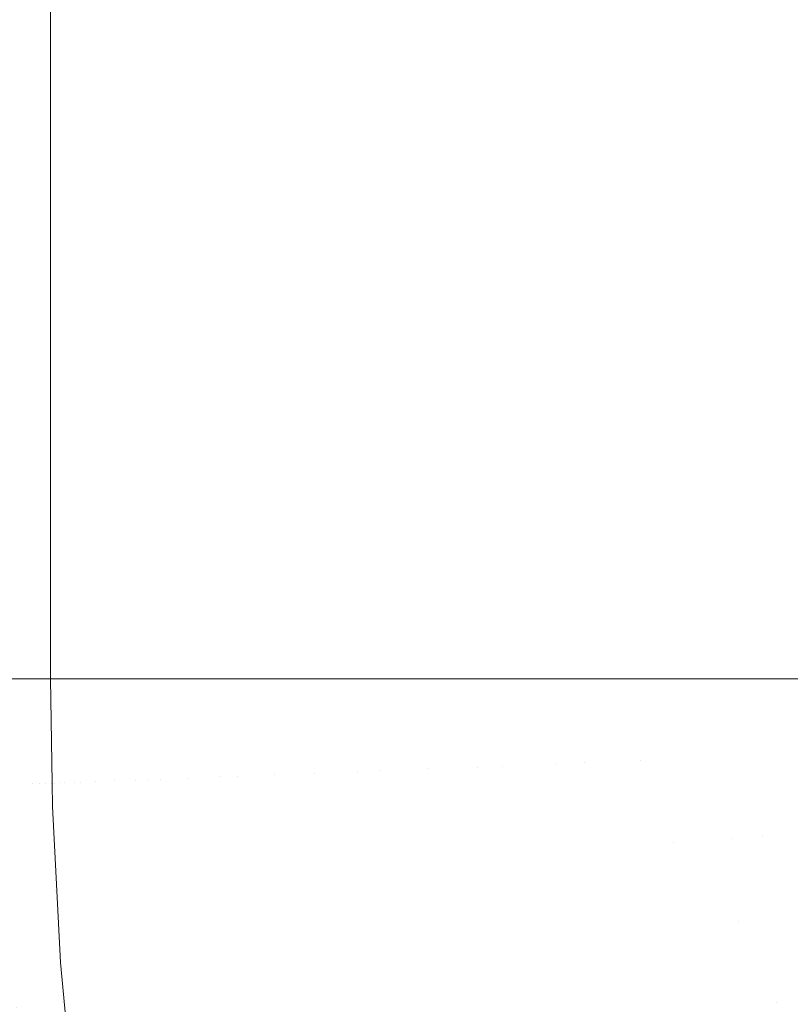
# Model space of a CAD drawing. Header units: centimetres. Extents: x -21.6 to 22.7, y 3.4 to 5.2.
# Tile 128 of 256: x -6.7109 to -6.664, y 3.8804 to 3.9403. Entities that reach past the tile are written whole.
import ezdxf

# ---------------------------------------------------------------- set-up
doc = ezdxf.new("R2010")
doc.units = ezdxf.units.CM
doc.header["$LTSCALE"] = 2.54
doc.layers.add('Lucido design-1', color=7, linetype='Continuous')

# ---------------------------------------------------------------- blocks, each defined once
blk = doc.blocks.new('Gruppo-4-1')
at = {"color": 7, "linetype": 'Continuous', "lineweight": 9}
for points in [[(-21.503423, 5.100212, -1872.215514), (-21.503423, 3.500212, -1872.215514), (22.630348, 3.500212, -1872.215514), (22.630348, 5.100212, -1872.215514)], [(-6.709051, 3.900212, -1872.915514), (-6.709051, 5.100212, -1872.915514), (-6.709051, 5.100212, -1872.715514), (-6.709051, 3.900212, -1872.715514)]]:
    blk.add_3dface(points, dxfattribs=at)
for points, invisible_edges in [([(-6.711645, 5.100212, -1872.940302), (-6.710731, 5.100212, -1872.935513), (-6.710731, 3.900212, -1872.935513), (-6.711532, 3.900212, -1872.939708)], 10), ([(-6.710731, 5.100212, -1872.935513), (-6.710009, 5.100212, -1872.930647), (-6.710009, 3.900212, -1872.930647), (-6.71026, 3.900212, -1872.932339)], 10), ([(-6.71026, 3.900212, -1872.932339), (-6.710731, 3.900212, -1872.935513), (-6.710731, 5.100212, -1872.935513)], 10), ([(-6.709486, 5.100212, -1872.925722), (-6.709486, 3.900212, -1872.925722), (-6.710009, 3.900212, -1872.930647), (-6.710009, 5.100212, -1872.930647)], 5), ([(-6.709486, 5.100212, -1872.925722), (-6.709166, 5.100212, -1872.920759), (-6.709166, 3.900212, -1872.920759), (-6.70946, 3.900212, -1872.925326)], 10), ([(-6.70946, 3.900212, -1872.925326), (-6.709486, 3.900212, -1872.925722), (-6.709486, 5.100212, -1872.925722)], 10), ([(-6.709121, 3.900212, -1872.918687), (-6.709166, 3.900212, -1872.920759), (-6.709166, 5.100212, -1872.920759), (-6.70912, 5.100212, -1872.918638)], 10), ([(-6.70912, 5.100212, -1872.918638), (-6.709051, 5.100212, -1872.915514), (-6.709051, 3.900212, -1872.915514), (-6.709121, 3.900212, -1872.918687)], 8), ([(-6.709018, 3.900212, -1872.713295), (-6.709051, 3.900212, -1872.715514), (-6.709051, 5.100212, -1872.715514), (-6.709005, 5.100212, -1872.71239)], 8), ([(-6.709005, 5.100212, -1872.71239), (-6.708998, 5.100212, -1872.711934), (-6.708998, 3.900212, -1872.711934), (-6.709018, 3.900212, -1872.713295)], 10), ([(-6.70884, 3.900212, -1872.708801), (-6.708998, 3.900212, -1872.711934), (-6.708998, 5.100212, -1872.711934), (-6.708864, 5.100212, -1872.709271)], 10), ([(-6.708864, 5.100212, -1872.709271), (-6.708747, 5.100212, -1872.706965), (-6.708747, 3.900212, -1872.706965), (-6.70884, 3.900212, -1872.708801)], 10), ([(-6.708747, 5.100212, -1872.706965), (-6.708293, 5.100212, -1872.702031), (-6.708293, 3.900212, -1872.702031), (-6.708497, 3.900212, -1872.704245)], 10), ([(-6.708497, 3.900212, -1872.704245), (-6.708747, 3.900212, -1872.706965), (-6.708747, 5.100212, -1872.706965)], 10), ([(-6.707972, 3.900212, -1872.699639), (-6.708293, 3.900212, -1872.702031), (-6.708293, 5.100212, -1872.702031), (-6.708018, 5.100212, -1872.699987)], 10), ([(-6.708018, 5.100212, -1872.699987), (-6.707638, 5.100212, -1872.697152), (-6.707638, 3.900212, -1872.697152), (-6.707972, 3.900212, -1872.699639)], 10), ([(-6.707258, 3.900212, -1872.694997), (-6.707638, 3.900212, -1872.697152), (-6.707638, 5.100212, -1872.697152), (-6.707065, 5.100212, -1872.693901)], 10), ([(-6.707065, 5.100212, -1872.693901), (-6.70679, 5.100212, -1872.692345), (-6.70679, 3.900212, -1872.692345), (-6.707258, 3.900212, -1872.694997)], 10), ([(-6.706349, 3.900212, -1872.690336), (-6.70679, 3.900212, -1872.692345), (-6.70679, 5.100212, -1872.692345), (-6.706473, 5.100212, -1872.690903)], 10), ([(-6.706473, 5.100212, -1872.690903), (-6.705754, 5.100212, -1872.687628), (-6.705754, 3.900212, -1872.687628), (-6.706349, 3.900212, -1872.690336)], 10), ([(-6.70524, 3.900212, -1872.685673), (-6.705754, 3.900212, -1872.687628), (-6.705754, 5.100212, -1872.687628), (-6.705066, 5.100212, -1872.685015)], 10), ([(-6.705066, 5.100212, -1872.685015), (-6.70454, 5.100212, -1872.683015), (-6.70454, 3.900212, -1872.683015), (-6.70524, 3.900212, -1872.685673)], 10), ([(-6.70454, 5.100212, -1872.683015), (-6.703155, 5.100212, -1872.67852), (-6.703155, 3.900212, -1872.67852), (-6.703927, 3.900212, -1872.681025)], 10), ([(-6.703927, 3.900212, -1872.681025), (-6.70454, 3.900212, -1872.683015), (-6.70454, 5.100212, -1872.683015)], 10), ([(-6.702408, 3.900212, -1872.67641), (-6.703155, 3.900212, -1872.67852), (-6.703155, 5.100212, -1872.67852), (-6.702442, 5.100212, -1872.676507)], 10), ([(-6.702442, 5.100212, -1872.676507), (-6.70161, 5.100212, -1872.674157), (-6.70161, 3.900212, -1872.674157), (-6.702408, 3.900212, -1872.67641)], 10), ([(-6.70161, 5.100212, -1872.674157), (-6.699916, 5.100212, -1872.669934), (-6.699916, 3.900212, -1872.669934), (-6.700684, 3.900212, -1872.671849)], 10), ([(-6.700684, 3.900212, -1872.671849), (-6.70161, 3.900212, -1872.674157), (-6.70161, 5.100212, -1872.674157)], 10), ([(-6.698756, 3.900212, -1872.667359), (-6.699916, 3.900212, -1872.669934), (-6.699916, 5.100212, -1872.669934), (-6.699254, 5.100212, -1872.668464)], 10), ([(-6.699254, 5.100212, -1872.668464), (-6.698082, 5.100212, -1872.665861), (-6.698082, 3.900212, -1872.665861), (-6.698756, 3.900212, -1872.667359)], 10), ([(-6.69612, 3.900212, -1872.661946), (-6.697723, 3.900212, -1872.665144), (-6.698082, 5.100212, -1872.665861), (-6.696847, 5.100212, -1872.663397)], 10), ([(-6.697723, 3.900212, -1872.665144), (-6.698082, 3.900212, -1872.665861), (-6.698082, 5.100212, -1872.665861)], 10), ([(-6.696847, 5.100212, -1872.663397), (-6.69612, 5.100212, -1872.661946), (-6.69612, 3.900212, -1872.661946)], 10), ([(-6.69612, 5.100212, -1872.661946), (-6.694041, 5.100212, -1872.658192), (-6.694041, 3.900212, -1872.658192), (-6.695487, 3.900212, -1872.660802)], 10), ([(-6.695487, 3.900212, -1872.660802), (-6.69612, 3.900212, -1872.661946), (-6.69612, 5.100212, -1872.661946)], 10), ([(-6.693059, 3.900212, -1872.65658), (-6.694041, 3.900212, -1872.658192), (-6.694041, 5.100212, -1872.658192), (-6.692875, 5.100212, -1872.656279)], 10), ([(-6.692875, 5.100212, -1872.656279), (-6.691855, 5.100212, -1872.654605), (-6.691855, 3.900212, -1872.654605), (-6.693059, 3.900212, -1872.65658)], 10), ([(-6.691855, 5.100212, -1872.654605), (-6.689573, 5.100212, -1872.651187), (-6.689573, 3.900212, -1872.651187), (-6.690446, 3.900212, -1872.652495)], 10), ([(-6.690446, 3.900212, -1872.652495), (-6.691855, 3.900212, -1872.654605), (-6.691855, 5.100212, -1872.654605)], 10), ([(-6.689077, 3.900212, -1872.650508), (-6.689573, 5.100212, -1872.651187), (-6.688541, 5.100212, -1872.649773)], 9), ([(-6.689077, 3.900212, -1872.650508), (-6.689573, 3.900212, -1872.651187), (-6.689573, 5.100212, -1872.651187)], 10), ([(-6.688541, 5.100212, -1872.649773), (-6.687203, 5.100212, -1872.647939), (-6.687203, 3.900212, -1872.647939), (-6.689077, 3.900212, -1872.650508)], 10), ([(-6.687203, 5.100212, -1872.647939), (-6.684757, 5.100212, -1872.644862), (-6.684757, 3.900212, -1872.644862), (-6.686194, 3.900212, -1872.64667)], 10), ([(-6.686194, 3.900212, -1872.64667), (-6.687203, 3.900212, -1872.647939), (-6.687203, 5.100212, -1872.647939)], 10), ([(-6.684757, 5.100212, -1872.644862), (-6.682241, 5.100212, -1872.641955), (-6.682241, 3.900212, -1872.641955), (-6.683153, 3.900212, -1872.643009)], 10), ([(-6.683153, 3.900212, -1872.643009), (-6.684757, 3.900212, -1872.644862), (-6.684757, 5.100212, -1872.644862)], 10), ([(-6.681577, 3.900212, -1872.64125), (-6.682241, 5.100212, -1872.641955), (-6.680721, 5.100212, -1872.64034)], 9), ([(-6.681577, 3.900212, -1872.64125), (-6.682241, 3.900212, -1872.641955), (-6.682241, 5.100212, -1872.641955)], 10), ([(-6.680721, 5.100212, -1872.64034), (-6.679665, 5.100212, -1872.639217), (-6.679665, 3.900212, -1872.639217), (-6.681577, 3.900212, -1872.64125)], 10), ([(-6.679665, 5.100212, -1872.639217), (-6.677035, 5.100212, -1872.636645), (-6.677035, 3.900212, -1872.636645), (-6.678311, 3.900212, -1872.637892)], 10), ([(-6.678311, 3.900212, -1872.637892), (-6.679665, 3.900212, -1872.639217), (-6.679665, 5.100212, -1872.639217)], 10), ([(-6.67457, 3.900212, -1872.634421), (-6.676636, 3.900212, -1872.636285), (-6.677035, 5.100212, -1872.636645), (-6.675795, 5.100212, -1872.635526)], 10), ([(-6.676636, 3.900212, -1872.636285), (-6.677035, 3.900212, -1872.636645), (-6.677035, 5.100212, -1872.636645)], 10), ([(-6.675795, 5.100212, -1872.635526), (-6.67457, 5.100212, -1872.634421), (-6.67457, 3.900212, -1872.634421)], 10), ([(-6.67457, 5.100212, -1872.634421), (-6.671856, 5.100212, -1872.632161), (-6.671856, 3.900212, -1872.632161), (-6.673175, 3.900212, -1872.633259)], 10), ([(-6.673175, 3.900212, -1872.633259), (-6.67457, 3.900212, -1872.634421), (-6.67457, 5.100212, -1872.634421)], 10), ([(-6.669106, 3.900212, -1872.63006), (-6.671412, 3.900212, -1872.631822), (-6.671856, 5.100212, -1872.632161), (-6.670772, 5.100212, -1872.631333)], 10), ([(-6.671412, 3.900212, -1872.631822), (-6.671856, 3.900212, -1872.632161), (-6.671856, 5.100212, -1872.632161)], 10), ([(-6.670772, 5.100212, -1872.631333), (-6.669106, 5.100212, -1872.63006), (-6.669106, 3.900212, -1872.63006)], 10), ([(-6.669106, 5.100212, -1872.63006), (-6.666325, 5.100212, -1872.628114), (-6.666325, 3.900212, -1872.628114), (-6.667797, 3.900212, -1872.629144)], 10), ([(-6.667797, 3.900212, -1872.629144), (-6.669106, 3.900212, -1872.63006), (-6.669106, 5.100212, -1872.63006)], 10), ([(-6.666325, 5.100212, -1872.628114), (-6.663517, 5.100212, -1872.626319), (-6.663517, 3.900212, -1872.626319), (-6.665964, 3.900212, -1872.627884)], 10), ([(-6.665964, 3.900212, -1872.627884), (-6.666325, 3.900212, -1872.628114), (-6.666325, 5.100212, -1872.628114)], 10), ([(-6.711436, 3.89377, -1872.939711), (-6.711532, 3.900212, -1872.939708), (-6.710731, 3.900212, -1872.935513), (-6.710727, 3.893797, -1872.935985)], 13), ([(-6.710152, 3.893819, -1872.932342), (-6.710727, 3.893797, -1872.935985), (-6.710731, 3.900212, -1872.935513)], 11), ([(-6.710731, 3.900212, -1872.935513), (-6.71026, 3.900212, -1872.932339), (-6.710152, 3.893819, -1872.932342)], 10), ([(-6.710152, 3.893819, -1872.932342), (-6.71026, 3.900212, -1872.932339), (-6.710009, 3.900212, -1872.930647)], 9), ([(-6.710009, 3.900212, -1872.930647), (-6.709703, 3.893836, -1872.928788), (-6.710152, 3.893819, -1872.932342)], 11), ([(-6.709703, 3.893836, -1872.928788), (-6.710009, 3.900212, -1872.930647), (-6.709486, 3.900212, -1872.925722)], 9), ([(-6.709486, 3.900212, -1872.925722), (-6.709369, 3.893849, -1872.925326), (-6.709703, 3.893836, -1872.928788)], 11), ([(-6.709486, 3.900212, -1872.925722), (-6.70946, 3.900212, -1872.925326), (-6.709369, 3.893849, -1872.925326)], 10), ([(-6.709369, 3.893849, -1872.925326), (-6.70946, 3.900212, -1872.925326), (-6.709166, 3.900212, -1872.920759), (-6.70914, 3.893858, -1872.921959)], 13), ([(-6.70901, 3.893863, -1872.918688), (-6.70914, 3.893858, -1872.921959), (-6.709166, 3.900212, -1872.920759)], 11), ([(-6.709166, 3.900212, -1872.920759), (-6.709121, 3.900212, -1872.918687), (-6.70901, 3.893863, -1872.918688)], 10), ([(-6.70901, 3.893863, -1872.918688), (-6.709121, 3.900212, -1872.918687), (-6.709051, 3.900212, -1872.915514), (-6.708949, 3.893865, -1872.915514)], 9), ([(-6.708949, 3.893865, -1872.915514), (-6.709051, 3.900212, -1872.915514), (-6.709051, 3.900212, -1872.715514), (-6.708949, 3.893865, -1872.715514)], 8), ([(-6.708949, 3.893865, -1872.715514), (-6.709051, 3.900212, -1872.715514), (-6.709018, 3.900212, -1872.713295)], 8), ([(-6.708947, 3.893865, -1872.713294), (-6.709018, 3.900212, -1872.713295), (-6.708998, 3.900212, -1872.711934)], 9), ([(-6.709018, 3.900212, -1872.713295), (-6.708947, 3.893865, -1872.713294), (-6.708949, 3.893865, -1872.715514)], 11), ([(-6.70878, 3.893872, -1872.7088), (-6.708885, 3.893868, -1872.711056), (-6.708998, 3.900212, -1872.711934), (-6.70884, 3.900212, -1872.708801)], 11), ([(-6.708998, 3.900212, -1872.711934), (-6.708885, 3.893868, -1872.711056), (-6.708947, 3.893865, -1872.713294)], 11), ([(-6.70878, 3.893872, -1872.7088), (-6.70884, 3.900212, -1872.708801), (-6.708747, 3.900212, -1872.706965)], 9), ([(-6.708747, 3.900212, -1872.706965), (-6.708632, 3.893877, -1872.706529), (-6.70878, 3.893872, -1872.7088)], 11), ([(-6.708438, 3.893885, -1872.704243), (-6.708632, 3.893877, -1872.706529), (-6.708747, 3.900212, -1872.706965), (-6.708497, 3.900212, -1872.704245)], 11), ([(-6.708438, 3.893885, -1872.704243), (-6.708497, 3.900212, -1872.704245), (-6.708293, 3.900212, -1872.702031)], 9), ([(-6.708293, 3.900212, -1872.702031), (-6.708199, 3.893894, -1872.701944), (-6.708438, 3.893885, -1872.704243)], 11), ([(-6.708199, 3.893894, -1872.701944), (-6.708293, 3.900212, -1872.702031), (-6.707972, 3.900212, -1872.699639)], 9), ([(-6.707972, 3.900212, -1872.699639), (-6.707914, 3.893905, -1872.699636), (-6.708199, 3.893894, -1872.701944)], 11), ([(-6.707972, 3.900212, -1872.699639), (-6.707638, 3.900212, -1872.697152), (-6.707581, 3.893917, -1872.697318)], 10), ([(-6.707581, 3.893917, -1872.697318), (-6.707914, 3.893905, -1872.699636), (-6.707972, 3.900212, -1872.699639)], 11), ([(-6.7072, 3.893932, -1872.694993), (-6.707581, 3.893917, -1872.697318), (-6.707638, 3.900212, -1872.697152)], 11), ([(-6.707638, 3.900212, -1872.697152), (-6.707258, 3.900212, -1872.694997), (-6.7072, 3.893932, -1872.694993)], 10), ([(-6.707258, 3.900212, -1872.694997), (-6.70679, 3.900212, -1872.692345), (-6.70677, 3.893948, -1872.692664), (-6.7072, 3.893932, -1872.694993)], 14), ([(-6.70629, 3.893967, -1872.690331), (-6.70677, 3.893948, -1872.692664), (-6.70679, 3.900212, -1872.692345)], 11), ([(-6.70679, 3.900212, -1872.692345), (-6.706349, 3.900212, -1872.690336), (-6.70629, 3.893967, -1872.690331)], 10), ([(-6.706349, 3.900212, -1872.690336), (-6.705754, 3.900212, -1872.687628), (-6.705761, 3.893987, -1872.687998), (-6.70629, 3.893967, -1872.690331)], 14), ([(-6.705181, 3.894009, -1872.685667), (-6.705761, 3.893987, -1872.687998), (-6.705754, 3.900212, -1872.687628)], 11), ([(-6.705754, 3.900212, -1872.687628), (-6.70524, 3.900212, -1872.685673), (-6.705181, 3.894009, -1872.685667)], 10), ([(-6.70524, 3.900212, -1872.685673), (-6.70454, 3.900212, -1872.683015), (-6.70455, 3.894033, -1872.683339), (-6.705181, 3.894009, -1872.685667)], 14), ([(-6.703868, 3.894059, -1872.681018), (-6.70455, 3.894033, -1872.683339), (-6.70454, 3.900212, -1872.683015)], 11), ([(-6.70454, 3.900212, -1872.683015), (-6.703927, 3.900212, -1872.681025), (-6.703868, 3.894059, -1872.681018)], 10), ([(-6.703927, 3.900212, -1872.681025), (-6.703155, 3.900212, -1872.67852), (-6.703135, 3.894087, -1872.678705)], 10), ([(-6.703135, 3.894087, -1872.678705), (-6.703868, 3.894059, -1872.681018), (-6.703927, 3.900212, -1872.681025)], 11), ([(-6.70235, 3.894117, -1872.676402), (-6.703135, 3.894087, -1872.678705), (-6.703155, 3.900212, -1872.67852)], 11), ([(-6.703155, 3.900212, -1872.67852), (-6.702408, 3.900212, -1872.67641), (-6.70235, 3.894117, -1872.676402)], 10), ([(-6.70235, 3.894117, -1872.676402), (-6.702408, 3.900212, -1872.67641), (-6.70161, 3.900212, -1872.674157)], 9), ([(-6.70161, 3.900212, -1872.674157), (-6.701514, 3.894149, -1872.674113), (-6.70235, 3.894117, -1872.676402)], 11), ([(-6.70161, 3.900212, -1872.674157), (-6.700684, 3.900212, -1872.671849), (-6.700626, 3.894183, -1872.67184)], 10), ([(-6.700626, 3.894183, -1872.67184), (-6.701514, 3.894149, -1872.674113), (-6.70161, 3.900212, -1872.674157)], 11), ([(-6.700626, 3.894183, -1872.67184), (-6.700684, 3.900212, -1872.671849), (-6.699916, 3.900212, -1872.669934)], 9), ([(-6.699916, 3.900212, -1872.669934), (-6.699687, 3.894219, -1872.669585), (-6.700626, 3.894183, -1872.67184)], 11), ([(-6.698697, 3.894257, -1872.66735), (-6.699687, 3.894219, -1872.669585), (-6.699916, 3.900212, -1872.669934), (-6.698756, 3.900212, -1872.667359)], 11), ([(-6.698697, 3.894257, -1872.66735), (-6.698756, 3.900212, -1872.667359), (-6.698082, 3.900212, -1872.665861)], 9), ([(-6.698082, 3.900212, -1872.665861), (-6.697657, 3.894297, -1872.665138), (-6.698697, 3.894257, -1872.66735)], 11), ([(-6.698082, 3.900212, -1872.665861), (-6.697723, 3.900212, -1872.665144), (-6.697657, 3.894297, -1872.665138)], 10), ([(-6.696566, 3.894338, -1872.662952), (-6.697657, 3.894297, -1872.665138), (-6.697723, 3.900212, -1872.665144), (-6.69612, 3.900212, -1872.661946)], 11), ([(-6.695427, 3.894382, -1872.660793), (-6.696566, 3.894338, -1872.662952), (-6.69612, 3.900212, -1872.661946)], 11), ([(-6.69612, 3.900212, -1872.661946), (-6.695487, 3.900212, -1872.660802), (-6.695427, 3.894382, -1872.660793)], 10), ([(-6.694238, 3.894427, -1872.658665), (-6.695427, 3.894382, -1872.660793), (-6.695487, 3.900212, -1872.660802), (-6.694041, 3.900212, -1872.658192)], 11), ([(-6.693002, 3.894474, -1872.656569), (-6.694238, 3.894427, -1872.658665), (-6.694041, 3.900212, -1872.658192)], 11), ([(-6.694041, 3.900212, -1872.658192), (-6.693059, 3.900212, -1872.65658), (-6.693002, 3.894474, -1872.656569)], 10), ([(-6.693002, 3.894474, -1872.656569), (-6.693059, 3.900212, -1872.65658), (-6.691855, 3.900212, -1872.654605)], 9), ([(-6.691855, 3.900212, -1872.654605), (-6.691718, 3.894523, -1872.654508), (-6.693002, 3.894474, -1872.656569)], 11), ([(-6.691855, 3.900212, -1872.654605), (-6.690446, 3.900212, -1872.652495), (-6.690389, 3.894574, -1872.652484), (-6.691718, 3.894523, -1872.654508)], 14), ([(-6.690389, 3.894574, -1872.652484), (-6.690446, 3.900212, -1872.652495), (-6.689573, 3.900212, -1872.651187)], 9), ([(-6.689573, 3.900212, -1872.651187), (-6.689015, 3.894627, -1872.6505), (-6.690389, 3.894574, -1872.652484)], 11), ([(-6.689573, 3.900212, -1872.651187), (-6.689077, 3.900212, -1872.650508), (-6.689015, 3.894627, -1872.6505)], 10), ([(-6.689077, 3.900212, -1872.650508), (-6.687203, 3.900212, -1872.647939), (-6.687597, 3.894681, -1872.648557), (-6.689015, 3.894627, -1872.6505)], 14), ([(-6.686137, 3.894737, -1872.646657), (-6.687597, 3.894681, -1872.648557), (-6.687203, 3.900212, -1872.647939)], 11), ([(-6.687203, 3.900212, -1872.647939), (-6.686194, 3.900212, -1872.64667), (-6.686137, 3.894737, -1872.646657)], 10), ([(-6.686137, 3.894737, -1872.646657), (-6.686194, 3.900212, -1872.64667), (-6.684757, 3.900212, -1872.644862)], 9), ([(-6.684757, 3.900212, -1872.644862), (-6.684636, 3.894794, -1872.644803), (-6.686137, 3.894737, -1872.646657)], 11), ([(-6.684636, 3.894794, -1872.644803), (-6.684757, 3.900212, -1872.644862), (-6.683153, 3.900212, -1872.643009), (-6.683096, 3.894853, -1872.642997)], 13), ([(-6.683096, 3.894853, -1872.642997), (-6.683153, 3.900212, -1872.643009), (-6.682241, 3.900212, -1872.641955)], 9), ([(-6.682241, 3.900212, -1872.641955), (-6.681518, 3.894913, -1872.641239), (-6.683096, 3.894853, -1872.642997)], 11), ([(-6.682241, 3.900212, -1872.641955), (-6.681577, 3.900212, -1872.64125), (-6.681518, 3.894913, -1872.641239)], 10), ([(-6.681518, 3.894913, -1872.641239), (-6.681577, 3.900212, -1872.64125), (-6.679665, 3.900212, -1872.639217), (-6.679904, 3.894975, -1872.639533)], 13), ([(-6.678256, 3.895038, -1872.637879), (-6.679904, 3.894975, -1872.639533), (-6.679665, 3.900212, -1872.639217)], 11), ([(-6.679665, 3.900212, -1872.639217), (-6.678311, 3.900212, -1872.637892), (-6.678256, 3.895038, -1872.637879)], 10), ([(-6.678256, 3.895038, -1872.637879), (-6.678311, 3.900212, -1872.637892), (-6.677035, 3.900212, -1872.636645)], 9), ([(-6.677035, 3.900212, -1872.636645), (-6.676574, 3.895102, -1872.636279), (-6.678256, 3.895038, -1872.637879)], 11), ([(-6.677035, 3.900212, -1872.636645), (-6.676636, 3.900212, -1872.636285), (-6.676574, 3.895102, -1872.636279)], 10), ([(-6.676574, 3.895102, -1872.636279), (-6.676636, 3.900212, -1872.636285), (-6.67457, 3.900212, -1872.634421), (-6.674862, 3.895167, -1872.634734)], 13), ([(-6.673121, 3.895234, -1872.633245), (-6.674862, 3.895167, -1872.634734), (-6.67457, 3.900212, -1872.634421)], 11), ([(-6.67457, 3.900212, -1872.634421), (-6.673175, 3.900212, -1872.633259), (-6.673121, 3.895234, -1872.633245)], 10), ([(-6.673121, 3.895234, -1872.633245), (-6.673175, 3.900212, -1872.633259), (-6.671856, 3.900212, -1872.632161)], 9), ([(-6.671856, 3.900212, -1872.632161), (-6.671151, 3.89024, -1872.631814), (-6.673121, 3.895234, -1872.633245)], 11), ([(-6.671856, 3.900212, -1872.632161), (-6.671412, 3.900212, -1872.631822), (-6.671151, 3.89024, -1872.631814)], 10), ([(-6.66936, 3.89038, -1872.630442), (-6.671151, 3.89024, -1872.631814), (-6.671412, 3.900212, -1872.631822), (-6.669106, 3.900212, -1872.63006)], 11), ([(-6.667547, 3.89052, -1872.62913), (-6.66936, 3.89038, -1872.630442), (-6.669106, 3.900212, -1872.63006)], 11), ([(-6.669106, 3.900212, -1872.63006), (-6.667797, 3.900212, -1872.629144), (-6.667547, 3.89052, -1872.62913)], 10), ([(-6.667547, 3.89052, -1872.62913), (-6.667797, 3.900212, -1872.629144), (-6.666325, 3.900212, -1872.628114)], 9), ([(-6.666325, 3.900212, -1872.628114), (-6.665712, 3.890663, -1872.627877), (-6.667547, 3.89052, -1872.62913)], 11), ([(-6.666325, 3.900212, -1872.628114), (-6.665964, 3.900212, -1872.627884), (-6.665712, 3.890663, -1872.627877)], 10), ([(-6.665964, 3.900212, -1872.627884), (-6.663517, 3.900212, -1872.626319), (-6.663859, 3.890807, -1872.626686), (-6.665712, 3.890663, -1872.627877)], 14), ([(-6.683096, 3.894853, -1872.642997), (-6.682875, 3.889329, -1872.642997), (-6.684413, 3.88921, -1872.644803), (-6.684636, 3.894794, -1872.644803)], 15), ([(-6.681518, 3.894913, -1872.641239), (-6.6813, 3.889452, -1872.641239), (-6.682875, 3.889329, -1872.642997), (-6.683096, 3.894853, -1872.642997)], 15), ([(-6.679904, 3.894975, -1872.639533), (-6.679688, 3.889577, -1872.639533), (-6.6813, 3.889452, -1872.641239), (-6.681518, 3.894913, -1872.641239)], 15), ([(-6.678256, 3.895038, -1872.637879), (-6.678042, 3.889705, -1872.637879), (-6.679688, 3.889577, -1872.639533), (-6.679904, 3.894975, -1872.639533)], 15), ([(-6.676574, 3.895102, -1872.636279), (-6.676364, 3.889835, -1872.636279), (-6.678042, 3.889705, -1872.637879), (-6.678256, 3.895038, -1872.637879)], 15), ([(-6.674862, 3.895167, -1872.634734), (-6.674654, 3.889968, -1872.634734), (-6.676364, 3.889835, -1872.636279), (-6.676574, 3.895102, -1872.636279)], 15), ([(-6.673121, 3.895234, -1872.633245), (-6.672916, 3.890103, -1872.633245), (-6.674654, 3.889968, -1872.634734), (-6.674862, 3.895167, -1872.634734)], 15), ([(-6.671151, 3.89024, -1872.631814), (-6.672916, 3.890103, -1872.633245), (-6.673121, 3.895234, -1872.633245)], 11), ([(-6.698452, 3.888119, -1872.66735), (-6.69944, 3.888042, -1872.669585), (-6.699687, 3.894219, -1872.669585), (-6.698697, 3.894257, -1872.66735)], 15), ([(-6.698697, 3.894257, -1872.66735), (-6.697657, 3.894297, -1872.665138), (-6.697413, 3.8882, -1872.665138), (-6.698452, 3.888119, -1872.66735)], 15), ([(-6.696324, 3.888284, -1872.662952), (-6.697413, 3.8882, -1872.665138), (-6.697657, 3.894297, -1872.665138), (-6.696566, 3.894338, -1872.662952)], 15), ([(-6.696566, 3.894338, -1872.662952), (-6.695427, 3.894382, -1872.660793), (-6.695186, 3.888373, -1872.660793), (-6.696324, 3.888284, -1872.662952)], 15), ([(-6.693999, 3.888465, -1872.658665), (-6.695186, 3.888373, -1872.660793), (-6.695427, 3.894382, -1872.660793), (-6.694238, 3.894427, -1872.658665)], 15), ([(-6.694238, 3.894427, -1872.658665), (-6.693002, 3.894474, -1872.656569), (-6.692765, 3.888561, -1872.656569), (-6.693999, 3.888465, -1872.658665)], 15), ([(-6.691483, 3.88866, -1872.654508), (-6.692765, 3.888561, -1872.656569), (-6.693002, 3.894474, -1872.656569), (-6.691718, 3.894523, -1872.654508)], 15), ([(-6.691718, 3.894523, -1872.654508), (-6.690389, 3.894574, -1872.652484), (-6.690156, 3.888764, -1872.652484), (-6.691483, 3.88866, -1872.654508)], 15), ([(-6.688784, 3.88887, -1872.6505), (-6.690156, 3.888764, -1872.652484), (-6.690389, 3.894574, -1872.652484), (-6.689015, 3.894627, -1872.6505)], 15), ([(-6.689015, 3.894627, -1872.6505), (-6.687597, 3.894681, -1872.648557), (-6.687369, 3.88898, -1872.648557), (-6.688784, 3.88887, -1872.6505)], 15), ([(-6.686137, 3.894737, -1872.646657), (-6.685911, 3.889093, -1872.646657), (-6.687369, 3.88898, -1872.648557), (-6.687597, 3.894681, -1872.648557)], 15), ([(-6.684636, 3.894794, -1872.644803), (-6.684413, 3.88921, -1872.644803), (-6.685911, 3.889093, -1872.646657), (-6.686137, 3.894737, -1872.646657)], 15), ([(-6.710727, 3.893797, -1872.935985), (-6.710462, 3.887186, -1872.935985), (-6.71117, 3.887131, -1872.939711), (-6.711436, 3.89377, -1872.939711)], 15), ([(-6.710152, 3.893819, -1872.932342), (-6.709889, 3.88723, -1872.932342), (-6.710462, 3.887186, -1872.935985), (-6.710727, 3.893797, -1872.935985)], 15), ([(-6.709703, 3.893836, -1872.928788), (-6.70944, 3.887265, -1872.928788), (-6.709889, 3.88723, -1872.932342), (-6.710152, 3.893819, -1872.932342)], 15), ([(-6.709369, 3.893849, -1872.925326), (-6.709106, 3.887291, -1872.925326), (-6.70944, 3.887265, -1872.928788), (-6.709703, 3.893836, -1872.928788)], 15), ([(-6.70914, 3.893858, -1872.921959), (-6.708878, 3.887309, -1872.921959), (-6.709106, 3.887291, -1872.925326), (-6.709369, 3.893849, -1872.925326)], 15), ([(-6.70901, 3.893863, -1872.918688), (-6.708748, 3.887319, -1872.918688), (-6.708878, 3.887309, -1872.921959), (-6.70914, 3.893858, -1872.921959)], 15), ([(-6.70901, 3.893863, -1872.918688), (-6.708949, 3.893865, -1872.915514), (-6.708926, 3.892446, -1872.915514)], 9), ([(-6.708748, 3.887319, -1872.918688), (-6.70901, 3.893863, -1872.918688), (-6.708926, 3.892446, -1872.915514)], 11), ([(-6.708949, 3.893865, -1872.715514), (-6.708926, 3.892446, -1872.715514), (-6.708926, 3.892446, -1872.915514), (-6.708949, 3.893865, -1872.915514)], 10), ([(-6.708926, 3.892446, -1872.715514), (-6.708949, 3.893865, -1872.715514), (-6.708947, 3.893865, -1872.713294)], 10), ([(-6.708947, 3.893865, -1872.713294), (-6.708885, 3.893868, -1872.711056), (-6.708623, 3.887329, -1872.711056), (-6.708685, 3.887324, -1872.713294)], 15), ([(-6.708926, 3.892446, -1872.715514), (-6.708947, 3.893865, -1872.713294), (-6.708685, 3.887324, -1872.713294)], 11), ([(-6.708519, 3.887337, -1872.7088), (-6.708623, 3.887329, -1872.711056), (-6.708885, 3.893868, -1872.711056), (-6.70878, 3.893872, -1872.7088)], 15), ([(-6.70878, 3.893872, -1872.7088), (-6.708632, 3.893877, -1872.706529), (-6.70837, 3.887348, -1872.706529), (-6.708519, 3.887337, -1872.7088)], 15), ([(-6.708177, 3.887363, -1872.704243), (-6.70837, 3.887348, -1872.706529), (-6.708632, 3.893877, -1872.706529), (-6.708438, 3.893885, -1872.704243)], 15), ([(-6.708438, 3.893885, -1872.704243), (-6.708199, 3.893894, -1872.701944), (-6.707939, 3.887382, -1872.701944), (-6.708177, 3.887363, -1872.704243)], 15), ([(-6.707654, 3.887404, -1872.699636), (-6.707939, 3.887382, -1872.701944), (-6.708199, 3.893894, -1872.701944), (-6.707914, 3.893905, -1872.699636)], 15), ([(-6.707914, 3.893905, -1872.699636), (-6.707581, 3.893917, -1872.697318), (-6.707321, 3.88743, -1872.697318), (-6.707654, 3.887404, -1872.699636)], 15), ([(-6.706941, 3.887459, -1872.694993), (-6.707321, 3.88743, -1872.697318), (-6.707581, 3.893917, -1872.697318), (-6.7072, 3.893932, -1872.694993)], 15), ([(-6.7072, 3.893932, -1872.694993), (-6.70677, 3.893948, -1872.692664), (-6.706511, 3.887493, -1872.692664), (-6.706941, 3.887459, -1872.694993)], 15), ([(-6.706033, 3.88753, -1872.690331), (-6.706511, 3.887493, -1872.692664), (-6.70677, 3.893948, -1872.692664), (-6.70629, 3.893967, -1872.690331)], 15), ([(-6.70629, 3.893967, -1872.690331), (-6.705761, 3.893987, -1872.687998), (-6.705504, 3.887571, -1872.687998), (-6.706033, 3.88753, -1872.690331)], 15), ([(-6.704925, 3.887616, -1872.685667), (-6.705504, 3.887571, -1872.687998), (-6.705761, 3.893987, -1872.687998), (-6.705181, 3.894009, -1872.685667)], 15), ([(-6.705181, 3.894009, -1872.685667), (-6.70455, 3.894033, -1872.683339), (-6.704295, 3.887665, -1872.683339), (-6.704925, 3.887616, -1872.685667)], 15), ([(-6.703615, 3.887718, -1872.681018), (-6.704295, 3.887665, -1872.683339), (-6.70455, 3.894033, -1872.683339), (-6.703868, 3.894059, -1872.681018)], 15), ([(-6.703868, 3.894059, -1872.681018), (-6.703135, 3.894087, -1872.678705), (-6.702882, 3.887775, -1872.678705), (-6.703615, 3.887718, -1872.681018)], 15), ([(-6.702099, 3.887836, -1872.676402), (-6.702882, 3.887775, -1872.678705), (-6.703135, 3.894087, -1872.678705), (-6.70235, 3.894117, -1872.676402)], 15), ([(-6.70235, 3.894117, -1872.676402), (-6.701514, 3.894149, -1872.674113), (-6.701264, 3.8879, -1872.674113), (-6.702099, 3.887836, -1872.676402)], 15), ([(-6.700377, 3.887969, -1872.67184), (-6.701264, 3.8879, -1872.674113), (-6.701514, 3.894149, -1872.674113), (-6.700626, 3.894183, -1872.67184)], 15), ([(-6.700626, 3.894183, -1872.67184), (-6.699687, 3.894219, -1872.669585), (-6.69944, 3.888042, -1872.669585), (-6.700377, 3.887969, -1872.67184)], 15), ([(-6.708926, 3.892446, -1872.915514), (-6.708659, 3.887325, -1872.915514), (-6.708748, 3.887319, -1872.918688)], 10), ([(-6.708659, 3.887325, -1872.915514), (-6.708926, 3.892446, -1872.915514), (-6.708926, 3.892446, -1872.715514), (-6.708659, 3.887325, -1872.715514)], 10), ([(-6.708685, 3.887324, -1872.713294), (-6.708659, 3.887325, -1872.715514), (-6.708926, 3.892446, -1872.715514)], 9), ([(-6.667204, 3.885457, -1872.62913), (-6.667547, 3.89052, -1872.62913), (-6.665712, 3.890663, -1872.627877)], 11), ([(-6.667204, 3.885457, -1872.62913), (-6.665712, 3.890663, -1872.627877), (-6.664879, 3.880544, -1872.627877)], 11), ([(-6.665712, 3.890663, -1872.627877), (-6.663859, 3.890807, -1872.626686), (-6.663038, 3.880841, -1872.626686), (-6.664879, 3.880544, -1872.627877)], 15), ([(-6.674291, 3.884616, -1872.634734), (-6.674654, 3.889968, -1872.634734), (-6.672916, 3.890103, -1872.633245), (-6.672558, 3.884821, -1872.633245)], 15), ([(-6.672558, 3.884821, -1872.633245), (-6.672916, 3.890103, -1872.633245), (-6.671151, 3.89024, -1872.631814), (-6.670797, 3.88503, -1872.631814)], 15), ([(-6.670797, 3.88503, -1872.631814), (-6.671151, 3.89024, -1872.631814), (-6.66936, 3.89038, -1872.630442), (-6.669012, 3.885242, -1872.630442)], 15), ([(-6.669012, 3.885242, -1872.630442), (-6.66936, 3.89038, -1872.630442), (-6.667547, 3.89052, -1872.62913), (-6.667204, 3.885457, -1872.62913)], 15), ([(-6.682875, 3.889329, -1872.642997), (-6.6813, 3.889452, -1872.641239), (-6.680919, 3.88383, -1872.641239), (-6.68249, 3.883643, -1872.642997)], 15), ([(-6.679311, 3.88402, -1872.639533), (-6.680919, 3.88383, -1872.641239), (-6.6813, 3.889452, -1872.641239), (-6.679688, 3.889577, -1872.639533)], 15), ([(-6.679688, 3.889577, -1872.639533), (-6.678042, 3.889705, -1872.637879), (-6.67767, 3.884215, -1872.637879), (-6.679311, 3.88402, -1872.639533)], 15), ([(-6.67767, 3.884215, -1872.637879), (-6.678042, 3.889705, -1872.637879), (-6.676364, 3.889835, -1872.636279), (-6.675996, 3.884414, -1872.636279)], 15), ([(-6.675996, 3.884414, -1872.636279), (-6.676364, 3.889835, -1872.636279), (-6.674654, 3.889968, -1872.634734), (-6.674291, 3.884616, -1872.634734)], 15), ([(-6.688383, 3.882944, -1872.6505), (-6.689751, 3.882782, -1872.652484), (-6.690156, 3.888764, -1872.652484), (-6.688784, 3.88887, -1872.6505)], 15), ([(-6.688784, 3.88887, -1872.6505), (-6.687369, 3.88898, -1872.648557), (-6.686971, 3.883112, -1872.648557), (-6.688383, 3.882944, -1872.6505)], 15), ([(-6.685517, 3.883284, -1872.646657), (-6.686971, 3.883112, -1872.648557), (-6.687369, 3.88898, -1872.648557), (-6.685911, 3.889093, -1872.646657)], 15), ([(-6.685911, 3.889093, -1872.646657), (-6.684413, 3.88921, -1872.644803), (-6.684023, 3.883461, -1872.644803), (-6.685517, 3.883284, -1872.646657)], 15), ([(-6.68249, 3.883643, -1872.642997), (-6.684023, 3.883461, -1872.644803), (-6.684413, 3.88921, -1872.644803), (-6.682875, 3.889329, -1872.642997)], 15), ([(-6.695902, 3.882052, -1872.662952), (-6.696987, 3.881923, -1872.665138), (-6.697413, 3.8882, -1872.665138), (-6.696324, 3.888284, -1872.662952)], 15), ([(-6.696324, 3.888284, -1872.662952), (-6.695186, 3.888373, -1872.660793), (-6.694767, 3.882187, -1872.660793), (-6.695902, 3.882052, -1872.662952)], 15), ([(-6.693583, 3.882327, -1872.658665), (-6.694767, 3.882187, -1872.660793), (-6.695186, 3.888373, -1872.660793), (-6.693999, 3.888465, -1872.658665)], 15), ([(-6.693999, 3.888465, -1872.658665), (-6.692765, 3.888561, -1872.656569), (-6.692352, 3.882473, -1872.656569), (-6.693583, 3.882327, -1872.658665)], 15), ([(-6.691074, 3.882625, -1872.654508), (-6.692352, 3.882473, -1872.656569), (-6.692765, 3.888561, -1872.656569), (-6.691483, 3.88866, -1872.654508)], 15), ([(-6.691483, 3.88866, -1872.654508), (-6.690156, 3.888764, -1872.652484), (-6.689751, 3.882782, -1872.652484), (-6.691074, 3.882625, -1872.654508)], 15), ([(-6.704925, 3.887616, -1872.685667), (-6.704295, 3.887665, -1872.683339), (-6.703851, 3.881109, -1872.683339), (-6.704479, 3.881035, -1872.685667)], 15), ([(-6.703172, 3.88119, -1872.681018), (-6.703851, 3.881109, -1872.683339), (-6.704295, 3.887665, -1872.683339), (-6.703615, 3.887718, -1872.681018)], 15), ([(-6.703615, 3.887718, -1872.681018), (-6.702882, 3.887775, -1872.678705), (-6.702442, 3.881276, -1872.678705), (-6.703172, 3.88119, -1872.681018)], 15), ([(-6.70166, 3.881369, -1872.676402), (-6.702442, 3.881276, -1872.678705), (-6.702882, 3.887775, -1872.678705), (-6.702099, 3.887836, -1872.676402)], 15), ([(-6.702099, 3.887836, -1872.676402), (-6.701264, 3.8879, -1872.674113), (-6.700828, 3.881468, -1872.674113), (-6.70166, 3.881369, -1872.676402)], 15), ([(-6.699944, 3.881573, -1872.67184), (-6.700828, 3.881468, -1872.674113), (-6.701264, 3.8879, -1872.674113), (-6.700377, 3.887969, -1872.67184)], 15), ([(-6.700377, 3.887969, -1872.67184), (-6.69944, 3.888042, -1872.669585), (-6.699009, 3.881684, -1872.669585), (-6.699944, 3.881573, -1872.67184)], 15), ([(-6.698023, 3.8818, -1872.66735), (-6.699009, 3.881684, -1872.669585), (-6.69944, 3.888042, -1872.669585), (-6.698452, 3.888119, -1872.66735)], 15), ([(-6.698452, 3.888119, -1872.66735), (-6.697413, 3.8882, -1872.665138), (-6.696987, 3.881923, -1872.665138), (-6.698023, 3.8818, -1872.66735)], 15), ([(-6.710707, 3.880296, -1872.939711), (-6.71117, 3.887131, -1872.939711), (-6.710462, 3.887186, -1872.935985), (-6.710001, 3.88038, -1872.935985)], 15), ([(-6.71117, 3.887131, -1872.939711), (-6.710707, 3.880296, -1872.939711), (-6.711114, 3.880248, -1872.941603)], 11), ([(-6.710001, 3.88038, -1872.935985), (-6.710462, 3.887186, -1872.935985), (-6.709889, 3.88723, -1872.932342), (-6.709429, 3.880447, -1872.932342)], 15), ([(-6.709429, 3.880447, -1872.932342), (-6.709889, 3.88723, -1872.932342), (-6.70944, 3.887265, -1872.928788), (-6.708981, 3.880501, -1872.928788)], 15), ([(-6.708981, 3.880501, -1872.928788), (-6.70944, 3.887265, -1872.928788), (-6.709106, 3.887291, -1872.925326), (-6.708648, 3.88054, -1872.925326)], 15), ([(-6.708648, 3.88054, -1872.925326), (-6.709106, 3.887291, -1872.925326), (-6.708878, 3.887309, -1872.921959), (-6.708421, 3.880567, -1872.921959)], 15), ([(-6.708421, 3.880567, -1872.921959), (-6.708878, 3.887309, -1872.921959), (-6.708748, 3.887319, -1872.918688), (-6.708291, 3.880582, -1872.918688)], 15), ([(-6.708748, 3.887319, -1872.918688), (-6.708659, 3.887325, -1872.915514), (-6.708431, 3.882954, -1872.915514)], 9), ([(-6.708431, 3.882954, -1872.915514), (-6.708291, 3.880582, -1872.918688), (-6.708748, 3.887319, -1872.918688)], 11), ([(-6.708685, 3.887324, -1872.713294), (-6.708623, 3.887329, -1872.711056), (-6.708167, 3.880597, -1872.711056), (-6.708229, 3.88059, -1872.713294)], 15), ([(-6.708431, 3.882954, -1872.715514), (-6.708659, 3.887325, -1872.715514), (-6.708685, 3.887324, -1872.713294)], 10), ([(-6.708685, 3.887324, -1872.713294), (-6.708229, 3.88059, -1872.713294), (-6.708431, 3.882954, -1872.715514)], 11), ([(-6.708659, 3.887325, -1872.715514), (-6.708431, 3.882954, -1872.715514), (-6.708431, 3.882954, -1872.915514), (-6.708659, 3.887325, -1872.915514)], 10), ([(-6.708063, 3.880609, -1872.7088), (-6.708167, 3.880597, -1872.711056), (-6.708623, 3.887329, -1872.711056), (-6.708519, 3.887337, -1872.7088)], 15), ([(-6.708519, 3.887337, -1872.7088), (-6.70837, 3.887348, -1872.706529), (-6.707915, 3.880627, -1872.706529), (-6.708063, 3.880609, -1872.7088)], 15), ([(-6.707722, 3.88065, -1872.704243), (-6.707915, 3.880627, -1872.706529), (-6.70837, 3.887348, -1872.706529), (-6.708177, 3.887363, -1872.704243)], 15), ([(-6.708177, 3.887363, -1872.704243), (-6.707939, 3.887382, -1872.701944), (-6.707484, 3.880678, -1872.701944), (-6.707722, 3.88065, -1872.704243)], 15), ([(-6.7072, 3.880712, -1872.699636), (-6.707484, 3.880678, -1872.701944), (-6.707939, 3.887382, -1872.701944), (-6.707654, 3.887404, -1872.699636)], 15), ([(-6.707654, 3.887404, -1872.699636), (-6.707321, 3.88743, -1872.697318), (-6.706868, 3.880751, -1872.697318), (-6.7072, 3.880712, -1872.699636)], 15), ([(-6.706489, 3.880796, -1872.694993), (-6.706868, 3.880751, -1872.697318), (-6.707321, 3.88743, -1872.697318), (-6.706941, 3.887459, -1872.694993)], 15), ([(-6.706941, 3.887459, -1872.694993), (-6.706511, 3.887493, -1872.692664), (-6.706061, 3.880847, -1872.692664), (-6.706489, 3.880796, -1872.694993)], 15), ([(-6.705584, 3.880904, -1872.690331), (-6.706061, 3.880847, -1872.692664), (-6.706511, 3.887493, -1872.692664), (-6.706033, 3.88753, -1872.690331)], 15), ([(-6.706033, 3.88753, -1872.690331), (-6.705504, 3.887571, -1872.687998), (-6.705056, 3.880966, -1872.687998), (-6.705584, 3.880904, -1872.690331)], 15), ([(-6.704479, 3.881035, -1872.685667), (-6.705056, 3.880966, -1872.687998), (-6.705504, 3.887571, -1872.687998), (-6.704925, 3.887616, -1872.685667)], 15), ([(-6.667204, 3.885457, -1872.62913), (-6.666701, 3.880251, -1872.62913), (-6.668502, 3.87996, -1872.630442), (-6.669012, 3.885242, -1872.630442)], 15), ([(-6.664879, 3.880544, -1872.627877), (-6.666701, 3.880251, -1872.62913), (-6.667204, 3.885457, -1872.62913)], 11), ([(-6.672558, 3.884821, -1872.633245), (-6.672033, 3.879391, -1872.633245), (-6.67376, 3.879113, -1872.634734), (-6.674291, 3.884616, -1872.634734)], 15), ([(-6.670797, 3.88503, -1872.631814), (-6.67028, 3.879674, -1872.631814), (-6.672033, 3.879391, -1872.633245), (-6.672558, 3.884821, -1872.633245)], 15), ([(-6.669012, 3.885242, -1872.630442), (-6.668502, 3.87996, -1872.630442), (-6.67028, 3.879674, -1872.631814), (-6.670797, 3.88503, -1872.631814)], 15), ([(-6.679311, 3.88402, -1872.639533), (-6.67767, 3.884215, -1872.637879), (-6.677125, 3.878571, -1872.637879), (-6.67876, 3.878307, -1872.639533)], 15), ([(-6.675996, 3.884414, -1872.636279), (-6.675458, 3.87884, -1872.636279), (-6.677125, 3.878571, -1872.637879), (-6.67767, 3.884215, -1872.637879)], 15), ([(-6.674291, 3.884616, -1872.634734), (-6.67376, 3.879113, -1872.634734), (-6.675458, 3.87884, -1872.636279), (-6.675996, 3.884414, -1872.636279)], 15), ([(-6.685517, 3.883284, -1872.646657), (-6.684023, 3.883461, -1872.644803), (-6.683452, 3.877551, -1872.644803), (-6.68494, 3.877311, -1872.646657)], 15), ([(-6.681925, 3.877797, -1872.642997), (-6.683452, 3.877551, -1872.644803), (-6.684023, 3.883461, -1872.644803), (-6.68249, 3.883643, -1872.642997)], 15), ([(-6.68249, 3.883643, -1872.642997), (-6.680919, 3.88383, -1872.641239), (-6.68036, 3.87805, -1872.641239), (-6.681925, 3.877797, -1872.642997)], 15), ([(-6.67876, 3.878307, -1872.639533), (-6.68036, 3.87805, -1872.641239), (-6.680919, 3.88383, -1872.641239), (-6.679311, 3.88402, -1872.639533)], 15), ([(-6.708291, 3.880582, -1872.918688), (-6.708431, 3.882954, -1872.915514), (-6.707578, 3.873664, -1872.915514)], 9), ([(-6.707578, 3.873664, -1872.915514), (-6.708431, 3.882954, -1872.915514), (-6.708431, 3.882954, -1872.715514), (-6.707578, 3.873664, -1872.715514)], 10), ([(-6.707578, 3.873664, -1872.715514), (-6.708431, 3.882954, -1872.715514), (-6.708229, 3.88059, -1872.713294)], 10), ([(-6.687794, 3.876852, -1872.6505), (-6.689157, 3.876632, -1872.652484), (-6.689751, 3.882782, -1872.652484), (-6.688383, 3.882944, -1872.6505)], 15), ([(-6.688383, 3.882944, -1872.6505), (-6.686971, 3.883112, -1872.648557), (-6.686388, 3.877078, -1872.648557), (-6.687794, 3.876852, -1872.6505)], 15), ([(-6.68494, 3.877311, -1872.646657), (-6.686388, 3.877078, -1872.648557), (-6.686971, 3.883112, -1872.648557), (-6.685517, 3.883284, -1872.646657)], 15), ([(-6.692974, 3.876017, -1872.658665), (-6.694152, 3.875827, -1872.660793), (-6.694767, 3.882187, -1872.660793), (-6.693583, 3.882327, -1872.658665)], 15), ([(-6.693583, 3.882327, -1872.658665), (-6.692352, 3.882473, -1872.656569), (-6.691748, 3.876215, -1872.656569), (-6.692974, 3.876017, -1872.658665)], 15), ([(-6.690475, 3.87642, -1872.654508), (-6.691748, 3.876215, -1872.656569), (-6.692352, 3.882473, -1872.656569), (-6.691074, 3.882625, -1872.654508)], 15), ([(-6.691074, 3.882625, -1872.654508), (-6.689751, 3.882782, -1872.652484), (-6.689157, 3.876632, -1872.652484), (-6.690475, 3.87642, -1872.654508)], 15), ([(-6.699944, 3.881573, -1872.67184), (-6.699009, 3.881684, -1872.669585), (-6.698377, 3.875146, -1872.669585), (-6.699308, 3.874996, -1872.67184)], 15), ([(-6.697396, 3.875304, -1872.66735), (-6.698377, 3.875146, -1872.669585), (-6.699009, 3.881684, -1872.669585), (-6.698023, 3.8818, -1872.66735)], 15), ([(-6.698023, 3.8818, -1872.66735), (-6.696987, 3.881923, -1872.665138), (-6.696364, 3.875471, -1872.665138), (-6.697396, 3.875304, -1872.66735)], 15), ([(-6.695283, 3.875645, -1872.662952), (-6.696364, 3.875471, -1872.665138), (-6.696987, 3.881923, -1872.665138), (-6.695902, 3.882052, -1872.662952)], 15), ([(-6.695902, 3.882052, -1872.662952), (-6.694767, 3.882187, -1872.660793), (-6.694152, 3.875827, -1872.660793), (-6.695283, 3.875645, -1872.662952)], 15), ([(-6.704479, 3.881035, -1872.685667), (-6.703851, 3.881109, -1872.683339), (-6.7032, 3.874369, -1872.683339), (-6.703825, 3.874268, -1872.685667)], 15), ([(-6.702524, 3.874478, -1872.681018), (-6.7032, 3.874369, -1872.683339), (-6.703851, 3.881109, -1872.683339), (-6.703172, 3.88119, -1872.681018)], 15), ([(-6.703172, 3.88119, -1872.681018), (-6.702442, 3.881276, -1872.678705), (-6.701796, 3.874595, -1872.678705), (-6.702524, 3.874478, -1872.681018)], 15), ([(-6.701018, 3.874721, -1872.676402), (-6.701796, 3.874595, -1872.678705), (-6.702442, 3.881276, -1872.678705), (-6.70166, 3.881369, -1872.676402)], 15), ([(-6.70166, 3.881369, -1872.676402), (-6.700828, 3.881468, -1872.674113), (-6.700189, 3.874854, -1872.674113), (-6.701018, 3.874721, -1872.676402)], 15), ([(-6.699308, 3.874996, -1872.67184), (-6.700189, 3.874854, -1872.674113), (-6.700828, 3.881468, -1872.674113), (-6.699944, 3.881573, -1872.67184)], 15), ([(-6.708981, 3.880501, -1872.928788), (-6.708309, 3.873546, -1872.928788), (-6.708755, 3.873474, -1872.932342), (-6.709429, 3.880447, -1872.932342)], 15), ([(-6.708648, 3.88054, -1872.925326), (-6.707978, 3.873599, -1872.925326), (-6.708309, 3.873546, -1872.928788), (-6.708981, 3.880501, -1872.928788)], 15), ([(-6.708421, 3.880567, -1872.921959), (-6.707752, 3.873636, -1872.921959), (-6.707978, 3.873599, -1872.925326), (-6.708648, 3.88054, -1872.925326)], 15), ([(-6.708291, 3.880582, -1872.918688), (-6.707622, 3.873657, -1872.918688), (-6.707752, 3.873636, -1872.921959), (-6.708421, 3.880567, -1872.921959)], 15), ([(-6.707578, 3.873664, -1872.915514), (-6.707622, 3.873657, -1872.918688), (-6.708291, 3.880582, -1872.918688)], 11), ([(-6.708229, 3.88059, -1872.713294), (-6.708167, 3.880597, -1872.711056), (-6.707499, 3.873677, -1872.711056), (-6.70756, 3.873667, -1872.713294)], 15), ([(-6.708229, 3.88059, -1872.713294), (-6.70756, 3.873667, -1872.713294), (-6.707578, 3.873664, -1872.715514)], 11), ([(-6.707395, 3.873693, -1872.7088), (-6.707499, 3.873677, -1872.711056), (-6.708167, 3.880597, -1872.711056), (-6.708063, 3.880609, -1872.7088)], 15), ([(-6.708063, 3.880609, -1872.7088), (-6.707915, 3.880627, -1872.706529), (-6.707247, 3.873717, -1872.706529), (-6.707395, 3.873693, -1872.7088)], 15), ([(-6.707055, 3.873748, -1872.704243), (-6.707247, 3.873717, -1872.706529), (-6.707915, 3.880627, -1872.706529), (-6.707722, 3.88065, -1872.704243)], 15), ([(-6.707722, 3.88065, -1872.704243), (-6.707484, 3.880678, -1872.701944), (-6.706818, 3.873786, -1872.701944), (-6.707055, 3.873748, -1872.704243)], 15), ([(-6.706535, 3.873832, -1872.699636), (-6.706818, 3.873786, -1872.701944), (-6.707484, 3.880678, -1872.701944), (-6.7072, 3.880712, -1872.699636)], 15), ([(-6.7072, 3.880712, -1872.699636), (-6.706868, 3.880751, -1872.697318), (-6.706205, 3.873885, -1872.697318), (-6.706535, 3.873832, -1872.699636)], 15), ([(-6.705827, 3.873946, -1872.694993), (-6.706205, 3.873885, -1872.697318), (-6.706868, 3.880751, -1872.697318), (-6.706489, 3.880796, -1872.694993)], 15), ([(-6.706489, 3.880796, -1872.694993), (-6.706061, 3.880847, -1872.692664), (-6.705401, 3.874015, -1872.692664), (-6.705827, 3.873946, -1872.694993)], 15), ([(-6.704925, 3.874091, -1872.690331), (-6.705401, 3.874015, -1872.692664), (-6.706061, 3.880847, -1872.692664), (-6.705584, 3.880904, -1872.690331)], 15), ([(-6.705584, 3.880904, -1872.690331), (-6.705056, 3.880966, -1872.687998), (-6.7044, 3.874176, -1872.687998), (-6.704925, 3.874091, -1872.690331)], 15), ([(-6.703825, 3.874268, -1872.685667), (-6.7044, 3.874176, -1872.687998), (-6.705056, 3.880966, -1872.687998), (-6.704479, 3.881035, -1872.685667)], 15), ([(-6.666024, 3.874906, -1872.62913), (-6.666701, 3.880251, -1872.62913), (-6.664879, 3.880544, -1872.627877), (-6.664212, 3.875278, -1872.627877)], 15), ([(-6.664212, 3.875278, -1872.627877), (-6.664879, 3.880544, -1872.627877), (-6.663038, 3.880841, -1872.626686), (-6.662381, 3.875655, -1872.626686)], 15), ([(-6.709429, 3.880447, -1872.932342), (-6.708755, 3.873474, -1872.932342), (-6.709325, 3.873382, -1872.935985), (-6.710001, 3.88038, -1872.935985)], 15)]:
    blk.add_3dface(points, dxfattribs=dict(at, invisible_edges=invisible_edges))
blk = doc.blocks.new('Gruppo-5-1')
at = {"color": 7}
blk.add_blockref('Gruppo-4-1', (0, 0), dxfattribs=at)

msp = doc.modelspace()

# ---------------------------------------------------------------- block references
at = {"layer": 'Lucido design-1', "color": 7}
msp.add_blockref('Gruppo-5-1', (0, 0), dxfattribs=at)

doc.saveas('drawing.dxf')
